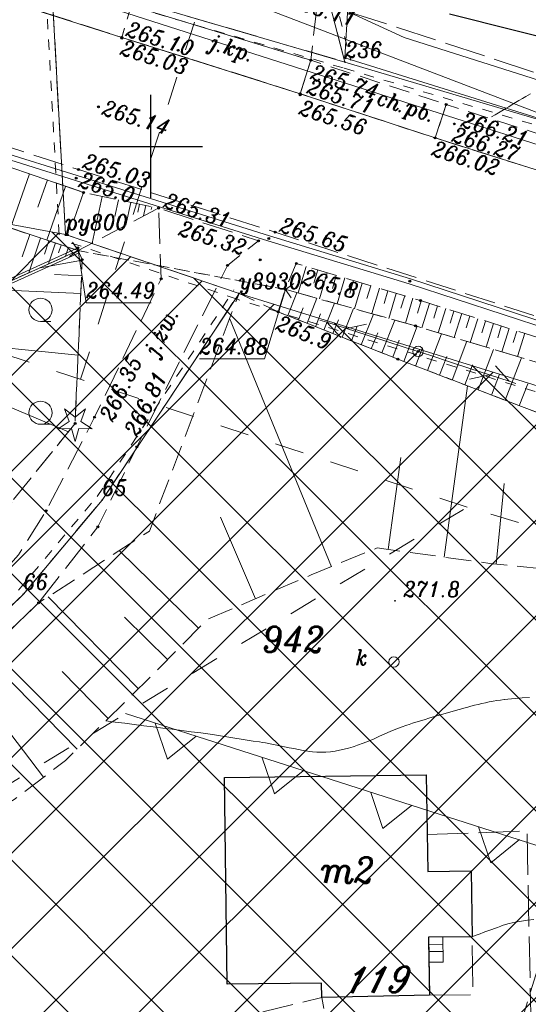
# Model space of a CAD drawing. Header units: metres. Extents: x 7435600 to 7436400, y 5537603 to 5538250.
# Tile 16 of 43: x 7435944 to 7435968, y 5537908 to 5537956. Entities that reach past the tile are written whole.
import ezdxf
from ezdxf.enums import TextEntityAlignment as Align

# ---------------------------------------------------------------- set-up
doc = ezdxf.new("R2010")
doc.units = ezdxf.units.M
doc.header["$MEASUREMENT"] = 0
for name, pattern in [('0.5_0.5', [1, 0.5, -0.5]), ('1.4_1.4', [2.8, 1.4, -1.4]), ('1.5_0.5', [2, 1.5, -0.5]), ('219-500', [0]), ('3117-500', [0]), ('ib05_500', [1, 0.5, -0.5]), ('mz1.0_0.5', [1.5, 1, -0.5]), ('mz1.25_0.5', [1.75, 1.25, -0.5]), ('mz2.0_0.5', [2.5, 2, -0.5])]:
    doc.linetypes.add(name, pattern=pattern)
doc.layers.get('0').update_dxf_attribs({"color": 2, "linetype": 'CONTINUOUS', "lineweight": 5})
doc.layers.add('!ramka', color=2, linetype='CONTINUOUS', lineweight=0)
doc.layers.add('BUIB02_02', color=7, linetype='CONTINUOUS', lineweight=0)
for name, color, linetype in [('000 Inne (niezydentyfikowane)', 7, 'CONTINUOUS'), ('140-Punkty robocze', 7, 'CONTINUOUS'), ('203-Punkt załamania granicy działki nie stabilizowany', 7, 'CONTINUOUS'), ('203-Punkt załamania granicy działki nie stabilizowany-Atr103', 7, 'CONTINUOUS'), ('203-Punkt załamania granicy działki nie stabilizowany-Atr104', 7, 'CONTINUOUS'), ('211-Nr działki', 7, 'CONTINUOUS'), ('217-Granica konturu klasyfikcyjnego', 7, 'CONTINUOUS'), ('218-Granica użytku po granicy działki', 7, 'CONTINUOUS'), ('219-Linia granicy', 7, 'CONTINUOUS'), ('238-Punkt adresowy budynku', 7, 'CONTINUOUS'), ('312-Budynek (powierzchnia)', 7, 'CONTINUOUS'), ('312-Numer ewidencyjny budynku-Atr124', 7, 'CONTINUOUS'), ('314-Zasięg nawisu budynku  budowli - EGIB', 7, 'CONTINUOUS'), ('352-schody (powierzchnia)', 7, 'CONTINUOUS'), ('403-Punkt określonej wysokości', 7, 'CONTINUOUS'), ('811-Warstwica ciągła linia', 7, 'CONTINUOUS'), ('bariera drogowa ochronna (linia)', 7, 'CONTINUOUS'), ('chodnik (powierzchnia)', 7, 'CONTINUOUS'), ('chodnik (powierzchnia)-Atr17', 7, 'CONTINUOUS'), ('drzewo iglaste (punkt)', 7, 'CONTINUOUS'), ('jezdnia (powierzchnia)', 7, 'CONTINUOUS'), ('jezdnia (powierzchnia)-Atr17', 7, 'CONTINUOUS'), ('krawężnik (linia)', 7, 'CONTINUOUS'), ('Miejsce błędu lub ostrzeżenia po kontroli', 7, 'CONTINUOUS'), ('Nieprzekraczalna linia zabudowy', 7, 'CONTINUOUS'), ('ogrodzenie trwałe (linia)', 7, 'CONTINUOUS'), ('przepust (linia)', 7, 'CONTINUOUS'), ('przepust (linia) - symbol', 7, 'CONTINUOUS'), ('przewód gazowy (linia)', 7, 'CONTINUOUS'), ('przewód telekomunikacyjny (linia)', 7, 'CONTINUOUS'), ('przewód telekomunikacyjny (linia) - symbol', 7, 'CONTINUOUS'), ('przewód telekomunikacyjny - projektowany lub w budowie (linia) - ob. projektowany', 7, 'CONTINUOUS'), ('przewód wodociągowy - projektowany lub w budowie (linia) - ob. projektowany', 7, 'CONTINUOUS'), ('punkt wysokościowy naturalny', 7, 'CONTINUOUS'), ('punkt wysokościowy naturalny-Atr2', 7, 'CONTINUOUS'), ('punkt wysokościowy sztuczny', 7, 'CONTINUOUS'), ('punkt wysokościowy sztuczny-Atr2', 7, 'CONTINUOUS'), ('rów melioracyjny  przydrożny (linia)', 7, 'CONTINUOUS'), ('skarpa nieumocniona (powierzchnia)', 7, 'CONTINUOUS'), ('skarpa umocniona (powierzchnia)', 7, 'CONTINUOUS'), ('Strefa osuwisk potencjalnych', 7, 'CONTINUOUS'), ('słup (punkt)', 7, 'CONTINUOUS'), ('Wstawianie ramki sekcyjnej z opisem', 7, 'CONTINUOUS'), ('właz okrągły - siec kanalizacyjna (punkt)', 7, 'CONTINUOUS'), ('właz okrągły - siec kanalizacyjna (punkt)-Atr17', 7, 'CONTINUOUS'), ('zadrzewienie (powierzchnia)', 7, 'CONTINUOUS'), ('zadrzewienie (powierzchnia) - symbol', 7, 'CONTINUOUS')]:
    doc.layers.add(name, color=color, linetype=linetype)
doc.styles.get("Standard").update_dxf_attribs({"font": 'italic_1250.shx', "width": 0.75})
doc.linetypes.add('902-500', pattern='A,3.75,0,[1,ksztalty.shx,S=0.5,R=0,X=0,Y=0],3.75', length=7.5)
doc.linetypes.add('ok01_500', pattern='A,1.75,0,[16,ksztalty.shx,S=1,R=0,X=0,Y=0],1.75', length=3.5)

# ---------------------------------------------------------------- blocks, each defined once
blk = doc.blocks.new('203')
at = {"linetype": 'Continuous', "lineweight": 0}
h = blk.add_hatch(color=0, dxfattribs=at)
edge = h.paths.add_edge_path()
edge.add_arc((0, 0), 0.045, 0, 360)
blk = doc.blocks.new('US22')
at = {"color": 0, "linetype": 'Continuous', "lineweight": 13}
blk.add_circle((0, 0), 0.25, dxfattribs=at)
blk = doc.blocks.new('PT01')
at = {"color": 0, "linetype": 'Continuous', "lineweight": 13}
for p, q in [((4.65, 0), (3.784, 0.5)), ((0.65, 0), (0, 0)), ((0.65, 0), (1.65, 0)), ((1.65, 0), (2.65, 0)), ((2.65, 0), (3.65, 0)), ((3.65, 0), (2.784, -0.5)), ((3.65, 0), (4.65, 0)), ((4.65, 0), (5, 0))]:
    blk.add_line(p, q, dxfattribs=at)
blk = doc.blocks.new('PW01')
at = {"linetype": 'Continuous', "lineweight": 13}
h = blk.add_hatch(color=0, dxfattribs=at)
edge = h.paths.add_edge_path()
edge.add_arc((0, 0), 0.045, 0, 360)
blk = doc.blocks.new('IB05')
at = {"color": 0, "linetype": 'Continuous', "lineweight": 13}
for q in [(0.354, 0.354), (0.354, -0.354)]:
    blk.add_line((0, 0), q, dxfattribs=at)
blk = doc.blocks.new('SM04')
at = {"color": 0, "linetype": 'Continuous', "lineweight": 13}
blk.add_circle((0, 0), 0.25, dxfattribs=at)
blk = doc.blocks.new('OP011')
at = {"linetype": 'Continuous', "lineweight": 13}
h = blk.add_hatch(color=0, dxfattribs=at)
edge = h.paths.add_edge_path()
edge.add_arc((0, 0), 0.05, 0, 360)
at = {"color": 0, "linetype": 'Continuous', "lineweight": 13}
for p, q in [((-0.283, 0.093), (-0.512, 0.706)), ((-0.512, 0.706), (0, 0.299)), ((0, 0.299), (0.512, 0.706)), ((0.512, 0.706), (0.283, 0.093)), ((-0.828, -0.268), (-0.283, 0.093)), ((0.283, 0.093), (0.828, -0.268)), ((-0.175, -0.24), (-0.828, -0.268)), ((0, -0.87), (-0.175, -0.24)), ((0.175, -0.24), (0, -0.87)), ((0.828, -0.268), (0.175, -0.24))]:
    blk.add_line(p, q, dxfattribs=at)
blk = doc.blocks.new('TL04')
at = {"color": 0, "linetype": 'Continuous', "lineweight": 13}
blk.add_line((0.398, -0.164), (0.898, -0.164), dxfattribs=at)
blk.add_circle((0.398, 0.398), 0.562, dxfattribs=at)
blk = doc.blocks.new('PW02')
at = {"linetype": 'Continuous', "lineweight": 13}
h = blk.add_hatch(color=0, dxfattribs=at)
edge = h.paths.add_edge_path()
edge.add_arc((0, 0), 0.045, 0, 360)
blk = doc.blocks.new('RAMKA500K')
at = {"color": 0}
for p, q in [((350, 197.5), (350, 202.5)), ((347.5, 200), (352.5, 200))]:
    blk.add_line(p, q, dxfattribs=at)
blk = doc.blocks.new('PIKIETA')
at = {"color": 0}
blk.add_circle((0, 0), 0.045, dxfattribs=at)
blk = doc.blocks.new('801')
at = {"linetype": 'Continuous', "lineweight": 13}
h = blk.add_hatch(color=0, dxfattribs=at)
edge = h.paths.add_edge_path()
edge.add_arc((0, 0), 0.045, 0, 360)

msp = doc.modelspace()

# ---------------------------------------------------------------- hatches: boundary and pattern name
at = {"layer": 'BUIB02_02', "linetype": 'Continuous', "lineweight": 5}
h = msp.add_hatch(dxfattribs=at)
h.set_pattern_fill('CROSSHATCH', color=253, style=0, pattern_type=2)
h.set_pattern_definition([(45, (7435961.6253, 5537924.7712), (-2.319904, 2.319904), []), (315, (7435961.6253, 5537924.7712), (2.319904, 2.319904), [])])
h.paths.add_polyline_path([(7436043.44, 5537913.56), (7436060.08, 5537909.02), (7436072.46, 5537904.21), (7436080.45, 5537901.44), (7436125.26, 5537886.3), (7436123.85, 5537883.72), (7436121.78, 5537879.94), (7436111.81, 5537868.54), (7436097.96, 5537862.42), (7436082.82, 5537862.73), (7436056.09, 5537869.29), (7436015.82, 5537881.67), (7435957.74, 5537897.76), (7435948.84, 5537901.62), (7435934.32, 5537910.49), (7435934.03, 5537910.63), (7435939.24, 5537925.51), (7435940.01, 5537935.88), (7435938.04, 5537945.01), (7435935.67, 5537947.6), (7435945.85, 5537945.72), (7435954.28, 5537942.86), (7435969.69, 5537938.08), (7435996.02, 5537930.09), (7436005.99, 5537926.19), (7436016.39, 5537923.91), (7436023.56, 5537921.25)])

# ---------------------------------------------------------------- linework, layer by layer
at = {"layer": '!ramka', "color": 251, "linetype": 'Continuous', "lineweight": 13}
msp.add_3dface([(7435692.445, 5538052.761), (7436192.445, 5538052.761), (7436192.445, 5537747.761), (7435692.445, 5537747.761)], dxfattribs=at)
at = {"layer": '000 Inne (niezydentyfikowane)', "color": 251, "linetype": 'Continuous', "lineweight": 13, "flags": 128}
for points in [[(7435944.1, 5537948.67), (7435943.19, 5537946.03)], [(7435944.98, 5537948.37), (7435944.52, 5537947.05)], [(7435945.85, 5537948.06), (7435944.95, 5537945.45)], [(7435946.73, 5537947.76), (7435946.28, 5537946.46)], [(7435947.63, 5537947.57), (7435947.15, 5537945.3)], [(7435948.42, 5537947.41), (7435948.25, 5537946.6)], [(7435949.02, 5537947.28), (7435948.79, 5537946.17)], [(7435949.45, 5537947.19), (7435949.37, 5537946.81)], [(7435949.75, 5537947.13), (7435949.64, 5537946.62)], [(7435950.05, 5537947.07), (7435950.02, 5537946.93)], [(7435950.34, 5537947.01), (7435950.34, 5537946.98)], [(7435946.67, 5537944.48), (7435944.62, 5537944.1)], [(7435957.54, 5537944.17), (7435957.15, 5537942.88)], [(7435946.64, 5537943.71), (7435945.32, 5537943.77)], [(7435958.1, 5537944), (7435957.91, 5537943.36)], [(7435958.56, 5537943.86), (7435958.18, 5537942.59)], [(7435959, 5537943.73), (7435958.81, 5537943.1)], [(7435946.6, 5537942.86), (7435935.42, 5537943.36)], [(7435959.42, 5537943.61), (7435959.05, 5537942.35)], [(7435959.84, 5537943.48), (7435959.66, 5537942.85)], [(7435960.26, 5537943.35), (7435959.89, 5537942.11)], [(7435960.68, 5537943.23), (7435960.49, 5537942.61)], [(7435956.64, 5537941.78), (7435957.09, 5537942.89)], [(7435961.09, 5537943.11), (7435960.72, 5537941.88)], [(7435961.5, 5537942.98), (7435961.32, 5537942.37)], [(7435961.91, 5537942.86), (7435961.55, 5537941.64)], [(7435962.32, 5537942.74), (7435962.14, 5537942.14)], [(7435957.58, 5537941.41), (7435958.06, 5537942.62)], [(7435958.4, 5537941.08), (7435958.92, 5537942.38)], [(7435962.72, 5537942.62), (7435962.36, 5537941.42)], [(7435963.12, 5537942.5), (7435962.94, 5537941.9)], [(7435963.52, 5537942.37), (7435963.15, 5537941.19)], [(7435963.92, 5537942.25), (7435963.73, 5537941.66)], [(7435957.16, 5537941.57), (7435957.39, 5537942.16)], [(7435957.99, 5537941.24), (7435958.24, 5537941.87)], [(7435959.28, 5537940.73), (7435959.83, 5537942.13)], [(7435960.21, 5537940.36), (7435960.8, 5537941.85)], [(7435964.31, 5537942.13), (7435963.94, 5537940.95)], [(7435964.7, 5537942), (7435964.52, 5537941.42)], [(7435965.09, 5537941.88), (7435964.72, 5537940.72)], [(7435965.48, 5537941.76), (7435965.3, 5537941.18)], [(7435958.76, 5537929.58), (7435953.82, 5537941.65)], [(7435958.83, 5537940.91), (7435959.1, 5537941.58)], [(7435961.21, 5537939.97), (7435961.84, 5537941.56)], [(7435965.87, 5537941.63), (7435965.5, 5537940.48)], [(7435966.25, 5537941.51), (7435966.07, 5537940.94)], [(7435966.63, 5537941.39), (7435966.27, 5537940.25)], [(7435946, 5537936.14), (7435934.23, 5537941.11)], [(7435959.74, 5537940.55), (7435960.02, 5537941.27)], [(7435960.7, 5537940.17), (7435961.01, 5537940.94)], [(7435962.28, 5537939.55), (7435962.93, 5537941.26)], [(7435963.42, 5537939.11), (7435964.11, 5537940.9)], [(7435967.01, 5537941.27), (7435966.84, 5537940.7)], [(7435967.39, 5537941.15), (7435967.04, 5537940.02)], [(7435967.77, 5537941.03), (7435967.59, 5537940.47)], [(7435968.15, 5537940.92), (7435967.8, 5537939.79)], [(7435946.47, 5537939.86), (7435940.35, 5537940.48)], [(7435961.74, 5537939.76), (7435962.06, 5537940.59)], [(7435964.62, 5537938.65), (7435965.34, 5537940.53)], [(7435962.84, 5537939.33), (7435963.18, 5537940.21)], [(7435965.88, 5537938.17), (7435966.63, 5537940.14)], [(7435964.01, 5537938.89), (7435964.36, 5537939.8)], [(7435965.24, 5537938.42), (7435965.61, 5537939.38)], [(7435967.2, 5537937.67), (7435967.99, 5537939.73)], [(7435966.53, 5537937.92), (7435966.92, 5537938.93)], [(7435967.88, 5537937.4), (7435968.29, 5537938.46)], [(7435964.23, 5537930.04), (7435965.37, 5537938.36)], [(7435961.52, 5537930.42), (7435962.13, 5537934.89)], [(7435966.76, 5537929.71), (7435967.15, 5537933.62)], [(7435955.08, 5537928.02), (7435953.38, 5537931.99)], [(7435952.31, 5537926.59), (7435948.46, 5537930.36)], [(7435949.4, 5537923.65), (7435945.01, 5537928.12)], [(7435950.82, 5537925.06), (7435948.72, 5537927.12)], [(7435946.42, 5537920.72), (7435941.92, 5537925.29)], [(7435947.93, 5537922.21), (7435945.69, 5537924.48)], [(7435944.79, 5537919.35), (7435942.84, 5537921.91)]]:
    msp.add_lwpolyline(points, dxfattribs=at)
at = {"layer": '217-Granica konturu klasyfikcyjnego', "color": 3, "linetype": '1.5_0.5', "lineweight": 13, "flags": 128}
for points in [[(7435959.42, 5537954.1), (7435958.36, 5537958.17)], [(7435945.85, 5537945.72), (7435945.18, 5537958.01)], [(7435949.84, 5537956.89), (7435959.42, 5537954.1)], [(7435954.28, 5537942.86), (7435945.85, 5537945.72)], [(7435947.64, 5537932.82), (7435954.28, 5537942.86)], [(7435943.81, 5537928.25), (7435947.64, 5537932.82)], [(7435936.04, 5537920.66), (7435943.81, 5537928.25)]]:
    msp.add_lwpolyline(points, dxfattribs=at)
at = {"layer": '218-Granica użytku po granicy działki', "color": 3, "linetype": '0.5_0.5', "lineweight": 13}
for p, q in [((7435958.65, 5537958.246), (7435959.71, 5537954.176)), ((7435945.55, 5537945.704), (7435944.88, 5537957.994)), ((7435959.336, 5537953.812), (7435949.756, 5537956.602)), ((7435982.875, 5537946.822), (7435959.335, 5537953.812)), ((7435959.335, 5537953.812), (7435959.335, 5537953.812)), ((7435959.335, 5537953.812), (7435959.335, 5537953.812)), ((7435959.336, 5537953.812), (7435959.336, 5537953.812)), ((7435959.336, 5537953.812), (7435959.336, 5537953.812)), ((7435959.71, 5537954.176), (7435959.71, 5537954.176)), ((7435959.71, 5537954.176), (7435959.71, 5537954.176)), ((7435945.55, 5537945.704), (7435945.55, 5537945.704)), ((7435945.55, 5537945.704), (7435945.55, 5537945.704)), ((7435954.184, 5537942.576), (7435945.754, 5537945.436)), ((7435945.754, 5537945.436), (7435945.754, 5537945.436)), ((7435945.754, 5537945.436), (7435945.754, 5537945.436)), ((7435947.39, 5537932.986), (7435954.03, 5537943.026)), ((7435954.03, 5537943.026), (7435954.03, 5537943.026)), ((7435954.03, 5537943.026), (7435954.03, 5537943.026)), ((7435954.184, 5537942.576), (7435954.184, 5537942.576)), ((7435954.184, 5537942.576), (7435954.184, 5537942.576)), ((7435969.601, 5537937.793), (7435954.191, 5537942.573)), ((7435954.191, 5537942.573), (7435954.191, 5537942.573)), ((7435954.191, 5537942.573), (7435954.191, 5537942.573)), ((7435943.58, 5537928.443), (7435947.41, 5537933.013)), ((7435947.39, 5537932.986), (7435947.39, 5537932.986)), ((7435947.39, 5537932.986), (7435947.39, 5537932.986)), ((7435947.41, 5537933.013), (7435947.41, 5537933.013)), ((7435947.41, 5537933.013), (7435947.41, 5537933.013))]:
    msp.add_line(p, q, dxfattribs=at)
at = {"layer": '219-Linia granicy', "color": 3, "linetype": '219-500', "lineweight": 13, "flags": 128}
for points in [[(7435958.36, 5537958.17), (7435959.42, 5537954.1)], [(7435945.18, 5537958.01), (7435945.85, 5537945.72)], [(7435959.42, 5537954.1), (7435949.84, 5537956.89)], [(7435982.96, 5537947.11), (7435959.42, 5537954.1)], [(7435945.85, 5537945.72), (7435954.28, 5537942.86)], [(7435954.28, 5537942.86), (7435947.64, 5537932.82)], [(7435954.28, 5537942.86), (7435969.69, 5537938.08)], [(7435947.64, 5537932.82), (7435943.81, 5537928.25)], [(7435943.81, 5537928.25), (7435936.04, 5537920.66)]]:
    msp.add_lwpolyline(points, dxfattribs=at)
at = {"layer": '312-Budynek (powierzchnia)', "color": 251, "linetype": 'Continuous', "lineweight": 25, "flags": 128}
for points in [[(7435980.01, 5537952.52), (7435964.5, 5537956.43)], [(7435953.58, 5537919.33), (7435963.37, 5537919.47)], [(7435953.71, 5537909.29), (7435953.58, 5537919.33)], [(7435963.37, 5537919.47), (7435963.44, 5537914.77)], [(7435963.44, 5537914.77), (7435965.55, 5537914.8)], [(7435965.55, 5537914.8), (7435965.59, 5537911.6)], [(7435965.59, 5537911.6), (7435963.48, 5537911.58)], [(7435963.48, 5537911.58), (7435963.52, 5537908.76)], [(7435958.29, 5537909.35), (7435953.71, 5537909.29)], [(7435958.3, 5537908.65), (7435958.29, 5537909.35)], [(7435963.52, 5537908.76), (7435958.3, 5537908.65)]]:
    msp.add_lwpolyline(points, dxfattribs=at)
at = {"layer": '314-Zasięg nawisu budynku  budowli - EGIB', "color": 251, "linetype": 'mz2.0_0.5', "lineweight": 13, "flags": 128}
msp.add_lwpolyline([(7435963.52, 5537908.76), (7435965.63, 5537908.78), (7435965.58, 5537911.6), (7435963.48, 5537911.58)], close=True, dxfattribs=at)
at = {"layer": '352-schody (powierzchnia)', "color": 251, "linetype": 'Continuous', "lineweight": 13}
for p, q in [((7435963.48, 5537911.58), (7435964.17, 5537911.59)), ((7435963.49, 5537910.36), (7435963.48, 5537911.58)), ((7435964.18, 5537911.24), (7435963.48, 5537911.23)), ((7435964.17, 5537911.59), (7435964.19, 5537910.37)), ((7435964.18, 5537910.89), (7435963.49, 5537910.88)), ((7435964.19, 5537910.37), (7435963.49, 5537910.36))]:
    msp.add_line(p, q, dxfattribs=at)
at = {"layer": '811-Warstwica ciągła linia', "color": 32, "linetype": 'Continuous', "lineweight": 13, "flags": 128}
for points in [[(7435966.54, 5537951.43), (7435966.707, 5537951.529), (7435966.873, 5537951.629), (7435967.039, 5537951.729), (7435967.204, 5537951.829), (7435967.37, 5537951.93), (7435967.536, 5537952.03), (7435967.702, 5537952.131), (7435967.868, 5537952.231), (7435968.034, 5537952.331), (7435968.2, 5537952.43), (7435968.434, 5537952.56)], [(7435947.81, 5537922.09), (7435948.271, 5537922.03), (7435948.732, 5537921.971), (7435949.193, 5537921.912), (7435949.654, 5537921.853), (7435950.115, 5537921.795), (7435950.576, 5537921.736), (7435951.037, 5537921.678), (7435951.498, 5537921.619), (7435951.959, 5537921.56), (7435952.42, 5537921.5), (7435952.881, 5537921.437), (7435953.18, 5537921.394), (7435953.479, 5537921.348), (7435953.778, 5537921.302), (7435954.077, 5537921.254), (7435954.376, 5537921.206), (7435954.674, 5537921.158), (7435954.973, 5537921.11), (7435955.272, 5537921.062), (7435955.41, 5537921.04), (7435955.57, 5537921.014), (7435955.798, 5537920.973), (7435956.025, 5537920.928), (7435956.252, 5537920.881), (7435956.479, 5537920.833), (7435956.705, 5537920.785), (7435956.932, 5537920.738), (7435957.158, 5537920.692), (7435957.385, 5537920.649), (7435957.612, 5537920.611), (7435957.68, 5537920.6), (7435957.84, 5537920.579), (7435958.058, 5537920.563), (7435958.278, 5537920.56), (7435958.498, 5537920.569), (7435958.719, 5537920.59), (7435958.939, 5537920.621), (7435959.159, 5537920.661), (7435959.379, 5537920.71), (7435959.597, 5537920.768), (7435959.813, 5537920.832), (7435959.87, 5537920.85), (7435960.027, 5537920.903), (7435960.301, 5537921.003), (7435960.571, 5537921.11), (7435960.836, 5537921.222), (7435961.099, 5537921.338), (7435961.361, 5537921.454), (7435961.623, 5537921.568), (7435961.886, 5537921.679), (7435962.152, 5537921.784), (7435962.421, 5537921.881), (7435962.54, 5537921.92), (7435962.694, 5537921.969), (7435962.976, 5537922.058), (7435963.259, 5537922.146), (7435963.541, 5537922.233), (7435963.825, 5537922.319), (7435964.108, 5537922.403), (7435964.393, 5537922.486), (7435964.678, 5537922.567), (7435964.963, 5537922.647), (7435965.25, 5537922.725), (7435965.38, 5537922.76), (7435965.538, 5537922.801), (7435965.715, 5537922.847), (7435965.893, 5537922.89), (7435966.071, 5537922.932), (7435966.25, 5537922.971), (7435966.428, 5537923.008), (7435966.608, 5537923.043), (7435966.788, 5537923.074), (7435966.968, 5537923.102), (7435967.15, 5537923.127), (7435967.17, 5537923.13), (7435967.331, 5537923.149), (7435967.677, 5537923.182), (7435968.024, 5537923.204), (7435968.371, 5537923.217)], [(7435968.59, 5537912.431), (7435968.288, 5537912.399), (7435967.988, 5537912.358), (7435967.691, 5537912.305), (7435967.398, 5537912.238), (7435967.108, 5537912.154), (7435966.98, 5537912.11), (7435966.823, 5537912.053), (7435966.683, 5537912.003), (7435966.543, 5537911.952), (7435966.403, 5537911.901), (7435966.263, 5537911.849), (7435966.123, 5537911.798), (7435965.983, 5537911.747), (7435965.844, 5537911.696), (7435965.704, 5537911.645), (7435965.58, 5537911.6)]]:
    msp.add_lwpolyline(points, dxfattribs=at)
at = {"layer": 'bariera drogowa ochronna (linia)', "color": 251, "linetype": 'ok01_500', "lineweight": 13, "flags": 128}
msp.add_lwpolyline([(7435946.73, 5537947.76), (7435941.55, 5537949.55), (7435931.98, 5537952.27)], dxfattribs=at)
at = {"layer": 'chodnik (powierzchnia)', "color": 251, "linetype": 'mz1.0_0.5', "lineweight": 13, "flags": 128}
for points in [[(7435854.62, 5537987.38), (7435875.4, 5537980.86), (7435876.13, 5537980.13), (7435895.63, 5537973.87), (7435920.13, 5537965.87), (7435933.25, 5537961.79), (7435947.66, 5537957.24), (7435949.05, 5537956.84), (7435948.59, 5537955.3), (7435932.89, 5537960.3), (7435919.95, 5537964.35), (7435895.13, 5537972.13), (7435875.07, 5537978.57), (7435853.94, 5537985.24)], [(7435957.25, 5537952.56), (7435963.8, 5537950.41), (7435964.33, 5537952.04), (7435957.76, 5537954.19)], [(7435972.07, 5537949.57), (7435964.33, 5537952.04), (7435963.8, 5537950.41), (7435971.56, 5537947.96)]]:
    msp.add_lwpolyline(points, close=True, dxfattribs=at)
at = {"layer": 'jezdnia (powierzchnia)', "color": 251, "linetype": '1.5_0.5', "lineweight": 13, "flags": 128}
for points in [[(7435787.98, 5537999.13), (7435812.53, 5537991.36), (7435837.49, 5537983.4), (7435851.56, 5537978.92), (7435872.9, 5537972.2), (7435884.62, 5537968.52), (7435893.22, 5537965.82), (7435917.63, 5537958.09), (7435931.26, 5537953.8), (7435946.49, 5537948.88), (7435956.04, 5537945.83), (7435981.79, 5537937.53), (7436000.26, 5537931.81), (7436006.5, 5537929.57), (7436018.45, 5537924.52), (7436030.52, 5537919.43), (7436040.91, 5537915.64), (7436044.65, 5537914.31), (7436047.5, 5537913.32), (7436048.48, 5537913.11), (7436051.09, 5537912.8), (7436055.46, 5537912.3), (7436060.57, 5537911.81), (7436062.36, 5537911.5), (7436063.03, 5537911.36), (7436070.16, 5537909.02), (7436075.77, 5537907.07), (7436087.88, 5537902.7), (7436092.65, 5537900.86), (7436104.8, 5537895.98), (7436111.99, 5537892.99), (7436117.36, 5537890.77), (7436120.52, 5537889.46), (7436121.95, 5537888.81), (7436122.58, 5537888.36), (7436123.09, 5537887.94), (7436123.7, 5537887.23), (7436124.27, 5537886.43), (7436124.63, 5537885.44), (7436124.96, 5537883.49), (7436124.82, 5537882.04), (7436132.59, 5537891.94), (7436128.79, 5537893.6), (7436127.56, 5537894.18), (7436120.05, 5537897.35), (7436109.2, 5537901.85), (7436098.73, 5537906.14), (7436090.27, 5537909.41), (7436082.51, 5537912.25), (7436078.14, 5537913.79), (7436065.14, 5537918.22), (7436053.81, 5537921.98), (7436047.55, 5537924.02), (7436039.35, 5537926.69), (7436033.49, 5537928.6), (7436025.95, 5537930.99), (7436016.54, 5537933.92), (7436002.02, 5537938.44), (7435996.37, 5537940.2), (7435994.48, 5537940.74), (7435983.95, 5537944.1), (7435976.31, 5537946.5), (7435971.56, 5537947.96), (7435963.8, 5537950.41), (7435957.25, 5537952.56), (7435948.59, 5537955.3), (7435932.89, 5537960.3), (7435919.95, 5537964.35), (7435895.13, 5537972.13), (7435875.07, 5537978.57), (7435853.94, 5537985.24), (7435845.26, 5537987.99), (7435839.58, 5537989.79), (7435830.87, 5537992.55), (7435814.74, 5537997.65), (7435806.05, 5538000.41), (7435789.9, 5538005.53), (7435788.87, 5538002.22)], [(7435962.86, 5537968.11), (7435965.56, 5537972.44), (7435962.17, 5537973.16), (7435959.12, 5537968.73), (7435955.58, 5537963.14), (7435953.33, 5537960.35), (7435950.85, 5537958.14), (7435949.05, 5537956.84), (7435957.76, 5537954.19), (7435958.06, 5537956.73), (7435958.08, 5537957.82), (7435958.34, 5537958.81), (7435959.03, 5537960.88)], [(7435957.25, 5537952.56), (7435957.76, 5537954.19), (7435949.05, 5537956.84), (7435948.59, 5537955.3)], [(7435927.93, 5537913.63), (7435928.19, 5537913.84), (7435936.04, 5537920.66), (7435937.9, 5537922.28), (7435941.67, 5537925.05), (7435944.55, 5537927.82), (7435947.43, 5537931.52), (7435949.32, 5537935.4), (7435953.72, 5537944.22), (7435955.23, 5537945.41), (7435950.37, 5537947), (7435950.5, 5537943.57), (7435947.27, 5537936.84), (7435944.92, 5537932.3), (7435943.57, 5537930.16), (7435941.92, 5537928.27), (7435939.77, 5537925.94), (7435935.75, 5537923.43), (7435927.16, 5537917.29), (7435924.31, 5537914.85), (7435927.63, 5537913.78)]]:
    msp.add_lwpolyline(points, close=True, dxfattribs=at)
msp.add_lwpolyline([(7435949.957, 5537901.135), (7435959.52, 5537901.79), (7435958.3, 5537908.65), (7435944.84, 5537905.39), (7435943.327, 5537904.988)], dxfattribs=at)
at = {"layer": 'krawężnik (linia)', "color": 251, "linetype": 'Continuous', "lineweight": 13, "flags": 128}
for points in [[(7436002.02, 5537938.44), (7435996.37, 5537940.2), (7435994.48, 5537940.74), (7435983.95, 5537944.1), (7435976.31, 5537946.5), (7435971.56, 5537947.96), (7435963.8, 5537950.41), (7435957.25, 5537952.56), (7435948.59, 5537955.3), (7435932.89, 5537960.3), (7435919.95, 5537964.35), (7435895.13, 5537972.13), (7435875.07, 5537978.57), (7435853.94, 5537985.24), (7435845.26, 5537987.99), (7435839.58, 5537989.79), (7435830.87, 5537992.55), (7435814.74, 5537997.65), (7435806.05, 5538000.41), (7435789.9, 5538005.53)], [(7435971.56, 5537947.96), (7435963.8, 5537950.41), (7435957.25, 5537952.56), (7435948.59, 5537955.3), (7435932.89, 5537960.3), (7435919.95, 5537964.35), (7435895.13, 5537972.13), (7435875.07, 5537978.57), (7435853.94, 5537985.24), (7435845.26, 5537987.99), (7435839.58, 5537989.79), (7435830.87, 5537992.55), (7435814.74, 5537997.65), (7435806.05, 5538000.41), (7435789.9, 5538005.53)]]:
    msp.add_lwpolyline(points, dxfattribs=at)
at = {"layer": 'Miejsce błędu lub ostrzeżenia po kontroli', "color": 214, "linetype": '1.4_1.4', "lineweight": 13, "flags": 128}
for points in [[(7435946.59, 5537938.69), (7435954.01, 5537962)], [(7435965.36, 5537932.47), (7435934.8, 5537942.59)], [(7436121.51, 5537879.44), (7436086.31, 5537893.58), (7436036.83, 5537910.19), (7435996.36, 5537923.13), (7435965.36, 5537932.47), (7435931.39, 5537911.93)]]:
    msp.add_lwpolyline(points, dxfattribs=at)
at = {"layer": 'Nieprzekraczalna linia zabudowy', "color": 251, "linetype": '3117-500', "lineweight": 13, "flags": 128}
for points in [[(7435948.76, 5537922.44), (7436069.38, 5537883.7), (7436110.71, 5537868.05)], [(7435948.76, 5537922.44), (7436069.38, 5537883.7), (7436110.71, 5537868.05)], [(7435948.76, 5537922.44), (7436069.38, 5537883.7), (7436110.71, 5537868.05)], [(7435950.21, 5537921.974), (7435950.802, 5537920.228), (7435952.195, 5537921.351)], [(7435955.407, 5537920.286), (7435955.999, 5537918.54), (7435957.392, 5537919.663)], [(7435960.67, 5537918.602), (7435961.262, 5537916.856), (7435962.655, 5537917.979)], [(7435965.906, 5537916.944), (7435966.499, 5537915.198), (7435967.891, 5537916.321)]]:
    msp.add_lwpolyline(points, dxfattribs=at)
at = {"layer": 'ogrodzenie trwałe (linia)', "color": 251, "linetype": '902-500', "lineweight": 13, "flags": 128}
msp.add_lwpolyline([(7435972.58, 5537950.19), (7435959.42, 5537954.3), (7435959.56, 5537956.77), (7435956.19, 5537957.84)], dxfattribs=at)
at = {"layer": 'przepust (linia)', "color": 251, "linetype": 'ib05_500', "lineweight": 13, "flags": 128}
for points in [[(7435946.47, 5537944.94), (7435956.53, 5537943.05)], [(7435956.53, 5537943.05), (7435946.47, 5537944.94)]]:
    msp.add_lwpolyline(points, dxfattribs=at)
at = {"layer": 'przewód gazowy (linia)', "color": 40, "linetype": 'Continuous', "lineweight": 13, "flags": 128}
msp.add_lwpolyline([(7436115.36, 5537902.41), (7436086.96, 5537911.98), (7436069.03, 5537918.12), (7436049.03, 5537925.09), (7436028.69, 5537931.7), (7436019.45, 5537934.66), (7436003.71, 5537939.63), (7435979.37, 5537947.59), (7435943.65, 5537961.27)], dxfattribs=at)
at = {"layer": 'przewód telekomunikacyjny (linia)', "color": 30, "linetype": 'Continuous', "lineweight": 13, "flags": 128}
for points in [[(7435792.497, 5538007.835), (7435807.14, 5538003.12), (7435822.56, 5537997.87), (7435839.31, 5537991.93), (7435853.13, 5537987.32), (7435867.39, 5537983.93), (7435875.26, 5537981.09), (7435883.45, 5537977.54), (7435893.32, 5537974.89), (7435908.33, 5537969.73), (7435932.08, 5537961.56), (7435943.53, 5537958.19), (7435981.13, 5537946.12)], [(7435981.96, 5537949.04), (7435962.29, 5537955.3), (7435943.75, 5537963.85)]]:
    msp.add_lwpolyline(points, dxfattribs=at)
at = {"layer": 'przewód telekomunikacyjny - projektowany lub w budowie (linia) - ob. projektowany', "color": 30, "linetype": 'mz2.0_0.5', "lineweight": 13, "flags": 128}
for points in [[(7435792.843, 5538009.737), (7435824.83, 5537998.33), (7435855.01, 5537989.2), (7435890.63, 5537977.66), (7435960.78, 5537956.17), (7435995.22, 5537944.87), (7436035.99, 5537931.9), (7436029.28, 5537911.61)], [(7435995.22, 5537944.87), (7435974.5, 5537928.79), (7435964.459, 5537895.899)]]:
    msp.add_lwpolyline(points, dxfattribs=at)
at = {"layer": 'przewód wodociągowy - projektowany lub w budowie (linia) - ob. projektowany', "color": 5, "linetype": 'mz2.0_0.5', "lineweight": 13, "flags": 128}
msp.add_lwpolyline([(7435963.4, 5537916.56), (7435968.26, 5537916.74), (7435968.53, 5537903.43), (7435970.38, 5537903.5), (7435970.969, 5537894.095)], dxfattribs=at)
at = {"layer": 'punkt wysokościowy sztuczny-Atr2', "color": 251, "lineweight": 9, "flags": 128}
for points in [[(7435946.47, 5537944.94), (7435946.86, 5537942.4), (7435950.006, 5537942.4)], [(7435956.53, 5537943.05), (7435955.51, 5537939.68), (7435952.364, 5537939.68)]]:
    msp.add_lwpolyline(points, dxfattribs=at)
at = {"layer": 'rów melioracyjny  przydrożny (linia)', "color": 251, "linetype": 'Continuous', "lineweight": 13}
for p, q in [((7435931.407, 5537953.328), (7435946.417, 5537948.579)), ((7435931.573, 5537953.012), (7435946.343, 5537948.341)), ((7435946.417, 5537948.579), (7435955.757, 5537945.649)), ((7435946.343, 5537948.341), (7435955.683, 5537945.411)), ((7435955.757, 5537945.649), (7435962.608, 5537943.569)), ((7435955.683, 5537945.411), (7435962.532, 5537943.331)), ((7435942.662, 5537943.355), (7435946.418, 5537945.054)), ((7435942.718, 5537943.105), (7435946.522, 5537944.826)), ((7435946.418, 5537945.054), (7435946.522, 5537944.826)), ((7435962.532, 5537943.331), (7435981.783, 5537937.021)), ((7435962.608, 5537943.569), (7435981.857, 5537937.259))]:
    msp.add_line(p, q, dxfattribs=at)
at = {"layer": 'skarpa nieumocniona (powierzchnia)', "color": 251, "linetype": 'mz1.25_0.5', "lineweight": 13, "flags": 128}
for points in [[(7435931.98, 5537952.27), (7435941.55, 5537949.55), (7435946.73, 5537947.76), (7435950.37, 5537947), (7435946.47, 5537944.94), (7435940.04, 5537947.08), (7435931.3, 5537950.09), (7435931.01, 5537951.6), (7435931.49, 5537953.17)], [(7435941.29, 5537943.21), (7435942.69, 5537943.23), (7435946.47, 5537944.94), (7435946.67, 5537944.5), (7435946.32, 5537936.54), (7435935.75, 5537923.43), (7435921.96, 5537914), (7435900.08, 5537922.65), (7435901.72, 5537923.49), (7435906.37, 5537925.6), (7435911.58, 5537931.5), (7435924.06, 5537935.31), (7435927.33, 5537936.56), (7435932.28, 5537938.44), (7435933.56, 5537939.85), (7435936.27, 5537944.97), (7435937.05, 5537944.74), (7435937.41, 5537944.15)], [(7436015.84, 5537924.9), (7436015.34, 5537924.26), (7436007.08, 5537927.7), (7435999.83, 5537929.82), (7435981.94, 5537935.54), (7435962.85, 5537941.28), (7435956.53, 5537943.05), (7435957.06, 5537944.31), (7435963.09, 5537942.51), (7435981.71, 5537936.64), (7436000.17, 5537931), (7436007.29, 5537928.57)], [(7435956.18, 5537941.96), (7435961.99, 5537939.66), (7436004.97, 5537923.2), (7435995.73, 5537922.5), (7435989.16, 5537925.21), (7435980.34, 5537927.46), (7435972.05, 5537929.18), (7435966.45, 5537929.74), (7435960.98, 5537930.49), (7435957.78, 5537929.18), (7435952.72, 5537927.01), (7435950.44, 5537924.68), (7435945.85, 5537920.16), (7435943.36, 5537918.26), (7435938.95, 5537915.67), (7435936.52, 5537915.42), (7435934.5, 5537914.38), (7435930.96, 5537912.14), (7435927.93, 5537913.63), (7435928.19, 5537913.84), (7435936.04, 5537920.66), (7435937.9, 5537922.28), (7435941.67, 5537925.05), (7435944.55, 5537927.82), (7435949.93, 5537931.31), (7435954.28, 5537942.86)], [(7436014.78, 5537922.11), (7436016.33, 5537923.04), (7436015.84, 5537924.9), (7436015.34, 5537924.26), (7436007.08, 5537927.7), (7435999.83, 5537929.82), (7435981.94, 5537935.54), (7435962.85, 5537941.28), (7435956.53, 5537943.05), (7435956.18, 5537941.96), (7435961.99, 5537939.66), (7436004.97, 5537923.2)]]:
    msp.add_lwpolyline(points, close=True, dxfattribs=at)
at = {"layer": 'skarpa umocniona (powierzchnia)', "color": 251, "linetype": 'Continuous', "lineweight": 13, "flags": 128}
msp.add_lwpolyline([(7435931.3, 5537950.09), (7435931.99, 5537946.39), (7435932.57, 5537947.01), (7435937.5, 5537945.63), (7435937.05, 5537944.74), (7435937.41, 5537944.15), (7435941.29, 5537943.21), (7435942.69, 5537943.23), (7435946.47, 5537944.94), (7435940.589, 5537946.898), (7435931.3, 5537950.09)], close=True, dxfattribs=at)
for points in [[(7435944.12, 5537945.72), (7435943.75, 5537944.64)], [(7435944.64, 5537945.55), (7435944.08, 5537943.86)], [(7435945.05, 5537945.41), (7435944.83, 5537944.76)], [(7435945.37, 5537945.31), (7435945.03, 5537944.29)], [(7435945.65, 5537945.21), (7435945.52, 5537944.83)], [(7435946, 5537945.1), (7435945.85, 5537944.66)]]:
    msp.add_lwpolyline(points, dxfattribs=at)
at = {"layer": 'Strefa osuwisk potencjalnych', "color": 253, "linetype": 'Continuous', "lineweight": 13, "flags": 128}
for points in [[(7436015.82, 5537881.67), (7435957.74, 5537897.76), (7435948.84, 5537901.62), (7435934.32, 5537910.49), (7435934.03, 5537910.63), (7435939.24, 5537925.51), (7435940.01, 5537935.88), (7435938.04, 5537945.01), (7435935.67, 5537947.6), (7435945.85, 5537945.72), (7435954.28, 5537942.86), (7435969.69, 5537938.08)], [(7436015.82, 5537881.67), (7435957.74, 5537897.76), (7435948.84, 5537901.62), (7435934.32, 5537910.49), (7435934.03, 5537910.63), (7435939.24, 5537925.51), (7435940.01, 5537935.88), (7435938.04, 5537945.01), (7435935.67, 5537947.6), (7435935.67, 5537947.6), (7435945.85, 5537945.72), (7435954.28, 5537942.86), (7435969.69, 5537938.08)], [(7436015.82, 5537881.67), (7435957.74, 5537897.76), (7435948.84, 5537901.62), (7435934.32, 5537910.49), (7435934.03, 5537910.63), (7435939.24, 5537925.51), (7435940.01, 5537935.88), (7435938.04, 5537945.01), (7435935.67, 5537947.6), (7435935.67, 5537947.6), (7435945.85, 5537945.72), (7435954.28, 5537942.86), (7435969.69, 5537938.08)]]:
    msp.add_lwpolyline(points, dxfattribs=at)
at = {"layer": 'zadrzewienie (powierzchnia)', "color": 251, "linetype": 'mz1.0_0.5', "lineweight": 13, "flags": 128}
msp.add_lwpolyline([(7435911.58, 5537931.5), (7435921.96, 5537914), (7435935.75, 5537923.43), (7435946.32, 5537936.54), (7435946.67, 5537944.5), (7435946.47, 5537944.94), (7435942.69, 5537943.23), (7435941.29, 5537943.21), (7435937.41, 5537944.15), (7435937.05, 5537944.74), (7435936.27, 5537944.97), (7435933.56, 5537939.85), (7435932.28, 5537938.44), (7435927.33, 5537936.56), (7435924.06, 5537935.31)], close=True, dxfattribs=at)

# ---------------------------------------------------------------- block references
at = {"layer": '140-Punkty robocze', "color": 1, "linetype": 'Continuous', "lineweight": 13}
for p in [(7435948.59, 5537955.3), (7435948.59, 5537955.26), (7435951.32, 5537954.67), (7435957.76, 5537954.19), (7435959.42, 5537954.3), (7435957.25, 5537952.56), (7435957.25, 5537952.5), (7435947.45, 5537951.92), (7435964.33, 5537952.04), (7435964.73, 5537951.09), (7435963.8, 5537950.41), (7435946.38, 5537948.46), (7435946.49, 5537948.88), (7435946.73, 5537947.76), (7435950.37, 5537947), (7435956.04, 5537945.83), (7435946.46, 5537945.07), (7435955.23, 5537945.41), (7435955.72, 5537945.53), (7435946.47, 5537944.94), (7435946.67, 5537944.5), (7435953.72, 5537944.22), (7435955.31, 5537944.49), (7435957.06, 5537944.31), (7435950.5, 5537943.57), (7435962.57, 5537943.45), (7435956.53, 5537943.05), (7435963.09, 5537942.51), (7435956.18, 5537941.96), (7435962.85, 5537941.28), (7435962.97, 5537940.04), (7435961.99, 5537939.66), (7435946.32, 5537936.54), (7435947.27, 5537936.84), (7435949.32, 5537935.4), (7435944.92, 5537932.3), (7435947.43, 5537931.52), (7435944.55, 5537927.82)]:
    msp.add_blockref('PIKIETA', p, dxfattribs=at)
at = {"layer": '203-Punkt załamania granicy działki nie stabilizowany', "color": 3, "linetype": 'Continuous', "lineweight": 13}
for p in [(7435959.42, 5537954.1), (7435945.85, 5537945.72), (7435954.28, 5537942.86), (7435947.64, 5537932.82), (7435943.81, 5537928.25)]:
    msp.add_blockref('203', p, dxfattribs=at)
at = {"layer": '403-Punkt określonej wysokości', "color": 251, "linetype": 'Continuous', "lineweight": 13}
for p in [(7435948.59, 5537955.3), (7435948.59, 5537955.26), (7435951.32, 5537954.67), (7435957.76, 5537954.19), (7435959.42, 5537954.3), (7435957.25, 5537952.56), (7435957.25, 5537952.5), (7435947.45, 5537951.92), (7435964.33, 5537952.04), (7435964.73, 5537951.09), (7435963.8, 5537950.41), (7435946.38, 5537948.46), (7435946.49, 5537948.88), (7435946.73, 5537947.76), (7435950.37, 5537947), (7435956.04, 5537945.83), (7435946.46, 5537945.07), (7435955.23, 5537945.41), (7435955.72, 5537945.53), (7435946.47, 5537944.94), (7435946.67, 5537944.5), (7435953.72, 5537944.22), (7435955.31, 5537944.49), (7435957.06, 5537944.31), (7435950.5, 5537943.57), (7435962.57, 5537943.45), (7435956.53, 5537943.05), (7435963.09, 5537942.51), (7435956.18, 5537941.96), (7435962.85, 5537941.28), (7435962.97, 5537940.04), (7435961.99, 5537939.66), (7435946.32, 5537936.54), (7435947.27, 5537936.84), (7435949.32, 5537935.4), (7435944.92, 5537932.3), (7435947.43, 5537931.52), (7435944.55, 5537927.82)]:
    msp.add_blockref('801', p, dxfattribs=at)
at = {"layer": 'drzewo iglaste (punkt)', "color": 94, "linetype": 'Continuous', "lineweight": 13}
msp.add_blockref('OP011', (7435946.32, 5537936.54), dxfattribs=at)
at = {"layer": 'przepust (linia) - symbol', "color": 251, "linetype": 'Continuous', "lineweight": 13}
for p, rotation in [((7435946.47, 5537944.94), 169.36), ((7435946.47, 5537944.94), 169.36), ((7435956.53, 5537943.05), 349.36), ((7435956.53, 5537943.05), 349.36)]:
    msp.add_blockref('IB05', p, dxfattribs=dict(at, rotation=rotation))
at = {"layer": 'przewód telekomunikacyjny (linia) - symbol', "color": 30, "linetype": 'Continuous', "lineweight": 13}
for rotation in [162.304, 341.784, 341.784]:
    msp.add_blockref('PT01', (7435962.97, 5537940.04), dxfattribs=dict(at, rotation=rotation))
at = {"layer": 'punkt wysokościowy naturalny', "color": 251, "linetype": 'Continuous', "lineweight": 13}
for p in [(7435946.38, 5537948.46), (7435957.06, 5537944.31), (7435956.18, 5537941.96), (7435961.85, 5537927.92)]:
    msp.add_blockref('PW01', p, dxfattribs=at)
at = {"layer": 'punkt wysokościowy sztuczny', "color": 251, "linetype": 'Continuous', "lineweight": 13}
for p in [(7435948.59, 5537955.3), (7435948.59, 5537955.26), (7435957.76, 5537954.19), (7435957.25, 5537952.56), (7435957.25, 5537952.5), (7435947.45, 5537951.92), (7435964.33, 5537952.04), (7435964.73, 5537951.09), (7435963.8, 5537950.41), (7435963.8, 5537950.41), (7435946.49, 5537948.88), (7435950.37, 5537947), (7435956.04, 5537945.83), (7435955.23, 5537945.41), (7435946.47, 5537944.94), (7435956.53, 5537943.05), (7435947.27, 5537936.84), (7435949.32, 5537935.4)]:
    msp.add_blockref('PW02', p, dxfattribs=at)
at = {"layer": 'słup (punkt)', "color": 251, "linetype": 'Continuous', "lineweight": 13}
msp.add_blockref('SM04', (7435962.97, 5537940.04), dxfattribs=at)
at = {"layer": 'Wstawianie ramki sekcyjnej z opisem', "color": 251, "linetype": 'Continuous', "lineweight": 13}
msp.add_blockref('RAMKA500K', (7435600, 5537750), dxfattribs=at)
at = {"layer": 'właz okrągły - siec kanalizacyjna (punkt)', "color": 251, "linetype": 'Continuous', "lineweight": 13, "rotation": 0.662}
msp.add_blockref('US22', (7435961.8, 5537924.95), dxfattribs=at)
at = {"layer": 'zadrzewienie (powierzchnia) - symbol', "color": 251, "linetype": 'Continuous', "lineweight": 13}
for p in [(7435944.244, 5537941.664), (7435944.244, 5537936.664)]:
    msp.add_blockref('TL04', p, dxfattribs=at)

# ---------------------------------------------------------------- texts
at = {"layer": '203-Punkt załamania granicy działki nie stabilizowany-Atr103', "color": 251, "lineweight": 13, "width": 0.9}
for s, p in [('py800', (7435945.85, 5537945.72)), ('py800', (7435945.85, 5537945.72)), ('y8930', (7435954.28, 5537942.86)), ('y8930', (7435954.28, 5537942.86))]:
    msp.add_text(s, height=0.75, dxfattribs=at).set_placement(p, align=Align.BOTTOM_LEFT)
at = {"layer": '203-Punkt załamania granicy działki nie stabilizowany-Atr104', "color": 251, "lineweight": 13, "width": 0.9}
for s, p in [('236', (7435959.42, 5537954.1)), ('65', (7435947.64, 5537932.82)), ('66', (7435943.81, 5537928.25))]:
    msp.add_text(s, height=0.75, dxfattribs=at).set_placement(p, align=Align.BOTTOM_LEFT)
at = {"layer": '211-Nr działki', "color": 3, "linetype": 'Continuous', "lineweight": 13, "width": 0.9}
msp.add_text('942', height=1.25, dxfattribs=at).set_placement((7435955.4, 5537925.42))
at = {"layer": '238-Punkt adresowy budynku', "color": 251, "linetype": 'Continuous', "lineweight": 13, "oblique": 15, "width": 0.9}
msp.add_text('119', height=1.25, rotation=0.991, dxfattribs=at).set_placement((7435960.91, 5537908.88), align=Align.CENTER)
at = {"layer": '312-Numer ewidencyjny budynku-Atr124', "color": 251, "lineweight": 13, "width": 0.9}
msp.add_text('m2', height=1.25, dxfattribs=at).set_placement((7435959.56, 5537914.84), align=Align.MIDDLE_CENTER)
at = {"layer": 'chodnik (powierzchnia)-Atr17', "color": 251, "lineweight": 13, "width": 0.9}
msp.add_text('ch.pb.', height=0.75, rotation=-18.172, dxfattribs=at).set_placement((7435960.91, 5537952.06))
at = {"layer": 'jezdnia (powierzchnia)-Atr17', "color": 251, "lineweight": 13, "width": 0.9}
for s, rotation, p in [('j.kp.', -17.557, (7435952.81, 5537954.75)), ('j.żw.', 63.487, (7435950.31, 5537939.77))]:
    msp.add_text(s, height=0.75, rotation=rotation, dxfattribs=at).set_placement(p)
at = {"layer": 'punkt wysokościowy naturalny-Atr2', "color": 251, "lineweight": 13, "width": 0.9}
for s, rotation, p in [('265.0', -17.417, (7435946.45, 5537948.05)), ('265.8', 344.354, (7435957.28, 5537943.33)), ('265.9', -21.597, (7435956.01, 5537941.12))]:
    msp.add_text(s, height=0.75, rotation=rotation, dxfattribs=at).set_placement(p)
msp.add_text('271.8', height=0.75, dxfattribs=at).set_placement((7435962.26, 5537928.11))
at = {"layer": 'punkt wysokościowy sztuczny-Atr2', "color": 251, "lineweight": 9, "width": 0.9}
for s, rotation, p in [('265.11', 342.385, (7435956.65, 5537956.81)), ('265.10', 342.443, (7435948.74, 5537955.38)), ('265.03', -17.557, (7435948.46, 5537954.48)), ('265.74', 342.385, (7435957.7, 5537953.29)), ('265.71', 341.828, (7435957.52, 5537952.59)), ('265.14', -17.712, (7435947.57, 5537951.56)), ('265.56', 341.828, (7435957.14, 5537951.57)), ('266.02', 342.478, (7435963.58, 5537949.58)), ('265.03', -17.712, (7435946.64, 5537948.97)), ('265.31', 341.884, (7435950.56, 5537947.05)), ('265.65', -17.866, (7435956.19, 5537945.87)), ('265.32', -17.417, (7435951.29, 5537945.7)), ('266.35', 64.362, (7435948.15, 5537936.57)), ('266.81', 63.487, (7435949.34, 5537935.84))]:
    msp.add_text(s, height=0.75, rotation=rotation, dxfattribs=at).set_placement(p)
for s, rotation, p in [('266.21', 342.301, (7435965.12, 5537951.34)), ('266.27', 342.478, (7435964.67, 5537950.61))]:
    msp.add_text(s, height=0.75, rotation=rotation, dxfattribs=at).set_placement(p, align=Align.MIDDLE_LEFT)
for s, p in [('264.49', (7435946.86, 5537942.408)), ('264.88', (7435952.364, 5537939.688))]:
    msp.add_text(s, height=0.75, dxfattribs=at).set_placement(p, align=Align.BOTTOM_LEFT)
at = {"layer": 'właz okrągły - siec kanalizacyjna (punkt)-Atr17', "color": 251, "lineweight": 13, "width": 0.9}
msp.add_text('k', height=0.75, dxfattribs=at).set_placement((7435959.94, 5537924.79))

doc.saveas('drawing.dxf')
